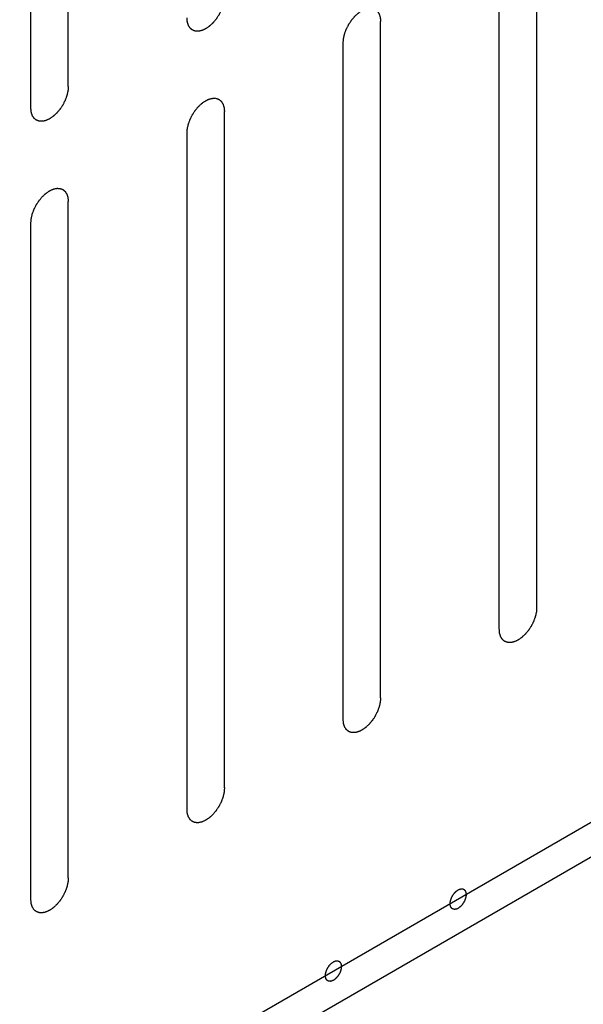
# Model space of a CAD drawing. Header units: inches. Extents: x 5 to 265, y 5 to 171.
# Tile 154 of 212: x 197.131 to 197.93, y 137.706 to 139.102. Entities that reach past the tile are written whole.
import ezdxf

# ---------------------------------------------------------------- set-up
doc = ezdxf.new("R2010")
doc.units = ezdxf.units.IN
doc.header["$LTSCALE"] = 14.96
doc.header["$MEASUREMENT"] = 0
doc.layers.get('0').update_dxf_attribs({"linetype": 'CONTINUOUS'})

msp = doc.modelspace()

# ---------------------------------------------------------------- linework, layer by layer
at = {"color": 7, "linetype": 'Continuous'}
for p, q in [((196.3458, 137.043), (201.8091, 140.1972)), ((196.3883, 137.0185), (201.8516, 140.1727)), ((197.1999, 139.0078), (197.1999, 139.9672)), ((197.1469, 138.9772), (197.1469, 139.9366)), ((197.8639, 138.2684), (197.8639, 139.2278)), ((197.8108, 138.2378), (197.8108, 139.1972)), ((197.6425, 138.1407), (197.6425, 139.1)), ((197.5895, 138.11), (197.5895, 139.0694)), ((197.4212, 138.0129), (197.4212, 138.9723)), ((197.3682, 137.9823), (197.3682, 138.9416)), ((197.1999, 137.8851), (197.1999, 138.8445)), ((197.1469, 137.8545), (197.1469, 138.8139))]:
    msp.add_line(p, q, dxfattribs=at)
for points, knots in [([(197.4212, 139.1356), (197.4212, 139.135), (197.4211, 139.134), (197.421, 139.1324), (197.4209, 139.1311), (197.4208, 139.1302), (197.4207, 139.1297), (197.4207, 139.1293), (197.4206, 139.1289), (197.4205, 139.1284), (197.4203, 139.1274), (197.42, 139.126), (197.4196, 139.1247), (197.4194, 139.1237), (197.4193, 139.1232), (197.4192, 139.1227), (197.4191, 139.1223), (197.4189, 139.1218), (197.4185, 139.1208), (197.418, 139.1194), (197.4175, 139.118), (197.4171, 139.117), (197.4169, 139.1165), (197.4168, 139.1161), (197.4166, 139.1157), (197.4163, 139.1151), (197.4158, 139.1141), (197.4151, 139.1127), (197.4144, 139.1114), (197.4139, 139.1104), (197.4137, 139.1098), (197.4135, 139.1094), (197.4132, 139.1091), (197.4129, 139.1085), (197.4123, 139.1077), (197.4114, 139.1064), (197.4106, 139.1051), (197.41, 139.1042), (197.4097, 139.1037), (197.4095, 139.1033), (197.4092, 139.103), (197.4088, 139.1025), (197.4081, 139.1017), (197.4072, 139.1006), (197.4062, 139.0995), (197.4056, 139.0987), (197.4052, 139.0982), (197.4049, 139.0979), (197.4046, 139.0976), (197.4042, 139.0972), (197.4034, 139.0965), (197.4024, 139.0956), (197.4014, 139.0946), (197.4007, 139.0939), (197.4002, 139.0936), (197.3999, 139.0933), (197.3996, 139.093), (197.3992, 139.0927), (197.3984, 139.0922), (197.3973, 139.0915), (197.3962, 139.0907), (197.3955, 139.0902), (197.395, 139.0899), (197.3947, 139.0896), (197.3944, 139.0895), (197.3939, 139.0893), (197.3932, 139.0889), (197.3921, 139.0884), (197.391, 139.0879), (197.3903, 139.0876), (197.3899, 139.0874), (197.3895, 139.0872), (197.3892, 139.0872), (197.3888, 139.0871), (197.3881, 139.0869), (197.3871, 139.0867), (197.386, 139.0864), (197.3853, 139.0863), (197.3849, 139.0862), (197.3846, 139.0861), (197.3843, 139.0861), (197.3839, 139.0861), (197.3833, 139.0862), (197.3823, 139.0862), (197.3814, 139.0862), (197.3807, 139.0863), (197.3803, 139.0863), (197.38, 139.0863), (197.3798, 139.0864), (197.3794, 139.0865), (197.3788, 139.0867), (197.378, 139.087), (197.3771, 139.0873), (197.3765, 139.0876), (197.3762, 139.0877), (197.3759, 139.0878), (197.3757, 139.088), (197.3755, 139.0882), (197.375, 139.0886), (197.3743, 139.0891), (197.3736, 139.0897), (197.3731, 139.0901), (197.3729, 139.0903), (197.3726, 139.0905), (197.3725, 139.0907), (197.3723, 139.0911), (197.3719, 139.0916), (197.3714, 139.0924), (197.3709, 139.0932), (197.3706, 139.0938), (197.3704, 139.0941), (197.3702, 139.0943), (197.3701, 139.0947), (197.37, 139.0951), (197.3698, 139.0958), (197.3695, 139.0968), (197.3691, 139.0978), (197.3689, 139.0985), (197.3688, 139.0989), (197.3687, 139.0992), (197.3687, 139.0996), (197.3686, 139.1), (197.3686, 139.1009), (197.3684, 139.1021), (197.3683, 139.1035), (197.3682, 139.1045), (197.3682, 139.1049)], [0, 0, 0, 0, 0.015625, 0.03125, 0.046875, 0.054688, 0.058594, 0.0625, 0.066406, 0.070312, 0.078125, 0.09375, 0.109375, 0.117188, 0.121094, 0.125, 0.128906, 0.132812, 0.140625, 0.15625, 0.171875, 0.179688, 0.183594, 0.1875, 0.191406, 0.195312, 0.203125, 0.21875, 0.234375, 0.242188, 0.246094, 0.25, 0.253906, 0.257812, 0.265625, 0.28125, 0.296875, 0.304688, 0.308594, 0.3125, 0.316406, 0.320312, 0.328125, 0.34375, 0.359375, 0.367188, 0.371094, 0.375, 0.378906, 0.382812, 0.390625, 0.40625, 0.421875, 0.429688, 0.433594, 0.4375, 0.441406, 0.445312, 0.453125, 0.46875, 0.484375, 0.492188, 0.496094, 0.5, 0.503906, 0.507812, 0.515625, 0.53125, 0.546875, 0.554688, 0.558594, 0.5625, 0.566406, 0.570312, 0.578125, 0.59375, 0.609375, 0.617188, 0.621094, 0.625, 0.628906, 0.632812, 0.640625, 0.65625, 0.671875, 0.679688, 0.683594, 0.6875, 0.691406, 0.695312, 0.703125, 0.71875, 0.734375, 0.742188, 0.746094, 0.75, 0.753906, 0.757812, 0.765625, 0.78125, 0.796875, 0.804688, 0.808594, 0.8125, 0.816406, 0.820312, 0.828125, 0.84375, 0.859375, 0.867188, 0.871094, 0.875, 0.878906, 0.882812, 0.890625, 0.90625, 0.921875, 0.929688, 0.933594, 0.9375, 0.941406, 0.945312, 0.953125, 0.96875, 0.984375, 1, 1, 1, 1]), ([(197.5895, 139.0694), (197.5895, 139.0699), (197.5896, 139.071), (197.5898, 139.0725), (197.5899, 139.0738), (197.5899, 139.0748), (197.59, 139.0753), (197.59, 139.0757), (197.5901, 139.0761), (197.5902, 139.0766), (197.5904, 139.0776), (197.5908, 139.079), (197.5911, 139.0803), (197.5913, 139.0813), (197.5914, 139.0818), (197.5915, 139.0823), (197.5917, 139.0827), (197.5919, 139.0832), (197.5922, 139.0842), (197.5927, 139.0856), (197.5932, 139.087), (197.5936, 139.088), (197.5938, 139.0885), (197.5939, 139.0889), (197.5941, 139.0893), (197.5944, 139.0899), (197.5949, 139.0909), (197.5956, 139.0922), (197.5963, 139.0936), (197.5968, 139.0946), (197.5971, 139.0951), (197.5973, 139.0956), (197.5975, 139.0959), (197.5979, 139.0965), (197.5984, 139.0973), (197.5993, 139.0986), (197.6001, 139.0999), (197.6007, 139.1008), (197.601, 139.1013), (197.6013, 139.1017), (197.6016, 139.102), (197.6019, 139.1025), (197.6026, 139.1033), (197.6035, 139.1044), (197.6045, 139.1055), (197.6052, 139.1063), (197.6055, 139.1068), (197.6058, 139.1071), (197.6061, 139.1074), (197.6065, 139.1078), (197.6073, 139.1085), (197.6083, 139.1094), (197.6093, 139.1104), (197.6101, 139.1111), (197.6105, 139.1114), (197.6108, 139.1117), (197.6111, 139.1119), (197.6115, 139.1123), (197.6123, 139.1128), (197.6134, 139.1135), (197.6145, 139.1143), (197.6153, 139.1148), (197.6157, 139.1151), (197.616, 139.1154), (197.6163, 139.1155), (197.6168, 139.1157), (197.6175, 139.1161), (197.6186, 139.1166), (197.6197, 139.117), (197.6204, 139.1174), (197.6208, 139.1176), (197.6212, 139.1178), (197.6215, 139.1178), (197.6219, 139.1179), (197.6226, 139.1181), (197.6236, 139.1183), (197.6247, 139.1185), (197.6254, 139.1187), (197.6258, 139.1188), (197.6261, 139.1189), (197.6264, 139.1189), (197.6268, 139.1189), (197.6275, 139.1188), (197.6284, 139.1188), (197.6294, 139.1188), (197.63, 139.1187), (197.6304, 139.1187), (197.6307, 139.1187), (197.6309, 139.1186), (197.6313, 139.1185), (197.6319, 139.1183), (197.6327, 139.118), (197.6336, 139.1176), (197.6342, 139.1174), (197.6345, 139.1173), (197.6348, 139.1172), (197.635, 139.117), (197.6353, 139.1168), (197.6357, 139.1164), (197.6364, 139.1159), (197.6371, 139.1153), (197.6376, 139.1149), (197.6378, 139.1147), (197.6381, 139.1145), (197.6382, 139.1142), (197.6384, 139.1139), (197.6388, 139.1134), (197.6393, 139.1126), (197.6398, 139.1118), (197.6401, 139.1112), (197.6403, 139.1109), (197.6405, 139.1107), (197.6406, 139.1103), (197.6407, 139.1099), (197.6409, 139.1092), (197.6413, 139.1082), (197.6416, 139.1072), (197.6418, 139.1065), (197.6419, 139.1061), (197.642, 139.1058), (197.642, 139.1054), (197.6421, 139.105), (197.6422, 139.1041), (197.6423, 139.1029), (197.6424, 139.1015), (197.6425, 139.1005), (197.6425, 139.1)], [0, 0, 0, 0, 0.015625, 0.03125, 0.046875, 0.054688, 0.058594, 0.0625, 0.066406, 0.070312, 0.078125, 0.09375, 0.109375, 0.117188, 0.121094, 0.125, 0.128906, 0.132812, 0.140625, 0.15625, 0.171875, 0.179688, 0.183594, 0.1875, 0.191406, 0.195312, 0.203125, 0.21875, 0.234375, 0.242188, 0.246094, 0.25, 0.253906, 0.257812, 0.265625, 0.28125, 0.296875, 0.304688, 0.308594, 0.3125, 0.316406, 0.320312, 0.328125, 0.34375, 0.359375, 0.367188, 0.371094, 0.375, 0.378906, 0.382812, 0.390625, 0.40625, 0.421875, 0.429688, 0.433594, 0.4375, 0.441406, 0.445312, 0.453125, 0.46875, 0.484375, 0.492188, 0.496094, 0.5, 0.503906, 0.507812, 0.515625, 0.53125, 0.546875, 0.554688, 0.558594, 0.5625, 0.566406, 0.570312, 0.578125, 0.59375, 0.609375, 0.617188, 0.621094, 0.625, 0.628906, 0.632812, 0.640625, 0.65625, 0.671875, 0.679688, 0.683594, 0.6875, 0.691406, 0.695312, 0.703125, 0.71875, 0.734375, 0.742188, 0.746094, 0.75, 0.753906, 0.757812, 0.765625, 0.78125, 0.796875, 0.804688, 0.808594, 0.8125, 0.816406, 0.820312, 0.828125, 0.84375, 0.859375, 0.867188, 0.871094, 0.875, 0.878906, 0.882812, 0.890625, 0.90625, 0.921875, 0.929688, 0.933594, 0.9375, 0.941406, 0.945312, 0.953125, 0.96875, 0.984375, 1, 1, 1, 1]), ([(197.1999, 139.0078), (197.1998, 139.0073), (197.1998, 139.0062), (197.1996, 139.0047), (197.1995, 139.0034), (197.1995, 139.0025), (197.1994, 139.0019), (197.1994, 139.0016), (197.1993, 139.0011), (197.1992, 139.0006), (197.1989, 138.9996), (197.1986, 138.9983), (197.1983, 138.9969), (197.1981, 138.9959), (197.198, 138.9954), (197.1979, 138.995), (197.1977, 138.9945), (197.1975, 138.994), (197.1972, 138.993), (197.1967, 138.9916), (197.1962, 138.9902), (197.1958, 138.9893), (197.1956, 138.9887), (197.1955, 138.9883), (197.1952, 138.9879), (197.195, 138.9873), (197.1945, 138.9864), (197.1938, 138.985), (197.1931, 138.9836), (197.1926, 138.9826), (197.1923, 138.9821), (197.1921, 138.9816), (197.1919, 138.9813), (197.1915, 138.9808), (197.191, 138.9799), (197.1901, 138.9786), (197.1893, 138.9773), (197.1887, 138.9764), (197.1884, 138.9759), (197.1881, 138.9755), (197.1878, 138.9752), (197.1875, 138.9748), (197.1868, 138.974), (197.1858, 138.9728), (197.1849, 138.9717), (197.1842, 138.9709), (197.1838, 138.9704), (197.1836, 138.9701), (197.1833, 138.9698), (197.1828, 138.9694), (197.1821, 138.9688), (197.1811, 138.9678), (197.1801, 138.9668), (197.1793, 138.9662), (197.1789, 138.9658), (197.1786, 138.9655), (197.1783, 138.9653), (197.1778, 138.965), (197.1771, 138.9644), (197.176, 138.9637), (197.1749, 138.9629), (197.1741, 138.9624), (197.1737, 138.9621), (197.1734, 138.9618), (197.1731, 138.9617), (197.1726, 138.9615), (197.1719, 138.9612), (197.1708, 138.9607), (197.1697, 138.9602), (197.169, 138.9598), (197.1685, 138.9596), (197.1682, 138.9594), (197.1679, 138.9594), (197.1675, 138.9593), (197.1668, 138.9591), (197.1657, 138.9589), (197.1647, 138.9587), (197.164, 138.9585), (197.1636, 138.9584), (197.1633, 138.9583), (197.163, 138.9584), (197.1626, 138.9584), (197.1619, 138.9584), (197.161, 138.9584), (197.16, 138.9585), (197.1594, 138.9585), (197.159, 138.9585), (197.1587, 138.9585), (197.1584, 138.9586), (197.1581, 138.9587), (197.1575, 138.9589), (197.1567, 138.9593), (197.1558, 138.9596), (197.1552, 138.9598), (197.1549, 138.9599), (197.1546, 138.96), (197.1544, 138.9602), (197.1541, 138.9604), (197.1537, 138.9608), (197.153, 138.9614), (197.1523, 138.9619), (197.1518, 138.9623), (197.1515, 138.9626), (197.1513, 138.9627), (197.1512, 138.963), (197.151, 138.9633), (197.1506, 138.9638), (197.1501, 138.9646), (197.1496, 138.9655), (197.1492, 138.966), (197.149, 138.9663), (197.1489, 138.9666), (197.1488, 138.9669), (197.1487, 138.9673), (197.1485, 138.968), (197.1481, 138.969), (197.1478, 138.97), (197.1476, 138.9707), (197.1475, 138.9711), (197.1474, 138.9714), (197.1474, 138.9718), (197.1473, 138.9723), (197.1472, 138.9731), (197.1471, 138.9743), (197.147, 138.9757), (197.1469, 138.9767), (197.1469, 138.9772)], [0, 0, 0, 0, 0.015625, 0.03125, 0.046875, 0.054688, 0.058594, 0.0625, 0.066406, 0.070312, 0.078125, 0.09375, 0.109375, 0.117188, 0.121094, 0.125, 0.128906, 0.132812, 0.140625, 0.15625, 0.171875, 0.179688, 0.183594, 0.1875, 0.191406, 0.195312, 0.203125, 0.21875, 0.234375, 0.242188, 0.246094, 0.25, 0.253906, 0.257812, 0.265625, 0.28125, 0.296875, 0.304688, 0.308594, 0.3125, 0.316406, 0.320312, 0.328125, 0.34375, 0.359375, 0.367188, 0.371094, 0.375, 0.378906, 0.382812, 0.390625, 0.40625, 0.421875, 0.429688, 0.433594, 0.4375, 0.441406, 0.445312, 0.453125, 0.46875, 0.484375, 0.492188, 0.496094, 0.5, 0.503906, 0.507812, 0.515625, 0.53125, 0.546875, 0.554688, 0.558594, 0.5625, 0.566406, 0.570312, 0.578125, 0.59375, 0.609375, 0.617188, 0.621094, 0.625, 0.628906, 0.632812, 0.640625, 0.65625, 0.671875, 0.679688, 0.683594, 0.6875, 0.691406, 0.695312, 0.703125, 0.71875, 0.734375, 0.742188, 0.746094, 0.75, 0.753906, 0.757812, 0.765625, 0.78125, 0.796875, 0.804688, 0.808594, 0.8125, 0.816406, 0.820312, 0.828125, 0.84375, 0.859375, 0.867188, 0.871094, 0.875, 0.878906, 0.882812, 0.890625, 0.90625, 0.921875, 0.929688, 0.933594, 0.9375, 0.941406, 0.945312, 0.953125, 0.96875, 0.984375, 1, 1, 1, 1]), ([(197.3682, 138.9416), (197.3682, 138.9422), (197.3683, 138.9432), (197.3684, 138.9448), (197.3685, 138.9461), (197.3686, 138.947), (197.3687, 138.9475), (197.3687, 138.9479), (197.3688, 138.9483), (197.3689, 138.9488), (197.3691, 138.9498), (197.3694, 138.9512), (197.3697, 138.9526), (197.37, 138.9535), (197.3701, 138.9541), (197.3702, 138.9545), (197.3703, 138.9549), (197.3705, 138.9554), (197.3709, 138.9564), (197.3714, 138.9578), (197.3719, 138.9592), (197.3723, 138.9602), (197.3725, 138.9607), (197.3726, 138.9612), (197.3728, 138.9616), (197.3731, 138.9621), (197.3736, 138.9631), (197.3743, 138.9645), (197.375, 138.9658), (197.3755, 138.9668), (197.3757, 138.9674), (197.3759, 138.9678), (197.3762, 138.9682), (197.3765, 138.9687), (197.3771, 138.9696), (197.3779, 138.9708), (197.3788, 138.9721), (197.3794, 138.973), (197.3797, 138.9735), (197.3799, 138.9739), (197.3802, 138.9742), (197.3806, 138.9747), (197.3813, 138.9755), (197.3822, 138.9766), (197.3832, 138.9777), (197.3838, 138.9785), (197.3842, 138.979), (197.3845, 138.9794), (197.3848, 138.9796), (197.3852, 138.98), (197.3859, 138.9807), (197.387, 138.9816), (197.388, 138.9826), (197.3887, 138.9833), (197.3891, 138.9837), (197.3894, 138.984), (197.3898, 138.9842), (197.3902, 138.9845), (197.391, 138.985), (197.3921, 138.9858), (197.3932, 138.9865), (197.3939, 138.9871), (197.3944, 138.9873), (197.3947, 138.9876), (197.395, 138.9877), (197.3954, 138.9879), (197.3962, 138.9883), (197.3973, 138.9888), (197.3983, 138.9893), (197.3991, 138.9896), (197.3995, 138.9898), (197.3998, 138.99), (197.4002, 138.99), (197.4006, 138.9901), (197.4013, 138.9903), (197.4023, 138.9905), (197.4034, 138.9908), (197.4041, 138.9909), (197.4045, 138.991), (197.4048, 138.9911), (197.4051, 138.9911), (197.4055, 138.9911), (197.4061, 138.991), (197.4071, 138.991), (197.408, 138.991), (197.4087, 138.991), (197.4091, 138.9909), (197.4094, 138.991), (197.4096, 138.9908), (197.41, 138.9907), (197.4106, 138.9905), (197.4114, 138.9902), (197.4123, 138.9899), (197.4129, 138.9897), (197.4132, 138.9895), (197.4135, 138.9895), (197.4136, 138.9893), (197.4139, 138.989), (197.4144, 138.9886), (197.4151, 138.9881), (197.4158, 138.9875), (197.4163, 138.9871), (197.4165, 138.9869), (197.4167, 138.9867), (197.4169, 138.9865), (197.4171, 138.9862), (197.4174, 138.9856), (197.418, 138.9848), (197.4185, 138.984), (197.4188, 138.9834), (197.419, 138.9831), (197.4192, 138.9829), (197.4193, 138.9826), (197.4194, 138.9822), (197.4196, 138.9814), (197.4199, 138.9804), (197.4202, 138.9794), (197.4205, 138.9787), (197.4206, 138.9783), (197.4207, 138.978), (197.4207, 138.9777), (197.4208, 138.9772), (197.4208, 138.9763), (197.421, 138.9751), (197.4211, 138.9737), (197.4212, 138.9727), (197.4212, 138.9723)], [0, 0, 0, 0, 0.015625, 0.03125, 0.046875, 0.054688, 0.058594, 0.0625, 0.066406, 0.070312, 0.078125, 0.09375, 0.109375, 0.117188, 0.121094, 0.125, 0.128906, 0.132812, 0.140625, 0.15625, 0.171875, 0.179688, 0.183594, 0.1875, 0.191406, 0.195312, 0.203125, 0.21875, 0.234375, 0.242188, 0.246094, 0.25, 0.253906, 0.257812, 0.265625, 0.28125, 0.296875, 0.304688, 0.308594, 0.3125, 0.316406, 0.320312, 0.328125, 0.34375, 0.359375, 0.367188, 0.371094, 0.375, 0.378906, 0.382812, 0.390625, 0.40625, 0.421875, 0.429688, 0.433594, 0.4375, 0.441406, 0.445312, 0.453125, 0.46875, 0.484375, 0.492188, 0.496094, 0.5, 0.503906, 0.507812, 0.515625, 0.53125, 0.546875, 0.554688, 0.558594, 0.5625, 0.566406, 0.570312, 0.578125, 0.59375, 0.609375, 0.617188, 0.621094, 0.625, 0.628906, 0.632812, 0.640625, 0.65625, 0.671875, 0.679688, 0.683594, 0.6875, 0.691406, 0.695312, 0.703125, 0.71875, 0.734375, 0.742188, 0.746094, 0.75, 0.753906, 0.757812, 0.765625, 0.78125, 0.796875, 0.804688, 0.808594, 0.8125, 0.816406, 0.820312, 0.828125, 0.84375, 0.859375, 0.867188, 0.871094, 0.875, 0.878906, 0.882812, 0.890625, 0.90625, 0.921875, 0.929688, 0.933594, 0.9375, 0.941406, 0.945312, 0.953125, 0.96875, 0.984375, 1, 1, 1, 1]), ([(197.1469, 138.8139), (197.1469, 138.8144), (197.147, 138.8154), (197.1471, 138.817), (197.1472, 138.8183), (197.1473, 138.8192), (197.1473, 138.8197), (197.1473, 138.8201), (197.1475, 138.8205), (197.1476, 138.8211), (197.1478, 138.822), (197.1481, 138.8234), (197.1484, 138.8248), (197.1486, 138.8257), (197.1488, 138.8263), (197.1488, 138.8267), (197.149, 138.8271), (197.1492, 138.8277), (197.1496, 138.8286), (197.1501, 138.83), (197.1506, 138.8314), (197.1509, 138.8324), (197.1511, 138.833), (197.1513, 138.8334), (197.1515, 138.8338), (197.1518, 138.8343), (197.1523, 138.8353), (197.153, 138.8367), (197.1537, 138.8381), (197.1541, 138.839), (197.1544, 138.8396), (197.1546, 138.84), (197.1549, 138.8404), (197.1552, 138.8409), (197.1558, 138.8418), (197.1566, 138.8431), (197.1575, 138.8443), (197.158, 138.8452), (197.1584, 138.8457), (197.1586, 138.8461), (197.1589, 138.8464), (197.1593, 138.8469), (197.16, 138.8477), (197.1609, 138.8488), (197.1619, 138.85), (197.1625, 138.8508), (197.1629, 138.8512), (197.1632, 138.8516), (197.1635, 138.8518), (197.1639, 138.8522), (197.1646, 138.8529), (197.1657, 138.8539), (197.1667, 138.8548), (197.1674, 138.8555), (197.1678, 138.8559), (197.1681, 138.8562), (197.1685, 138.8564), (197.1689, 138.8567), (197.1697, 138.8572), (197.1708, 138.858), (197.1718, 138.8587), (197.1726, 138.8593), (197.173, 138.8596), (197.1734, 138.8598), (197.1737, 138.8599), (197.1741, 138.8601), (197.1749, 138.8605), (197.1759, 138.861), (197.177, 138.8615), (197.1778, 138.8618), (197.1782, 138.862), (197.1785, 138.8622), (197.1788, 138.8623), (197.1792, 138.8624), (197.18, 138.8625), (197.181, 138.8628), (197.182, 138.863), (197.1828, 138.8632), (197.1832, 138.8632), (197.1835, 138.8633), (197.1838, 138.8633), (197.1841, 138.8633), (197.1848, 138.8633), (197.1858, 138.8632), (197.1867, 138.8632), (197.1874, 138.8632), (197.1878, 138.8632), (197.1881, 138.8632), (197.1883, 138.8631), (197.1886, 138.8629), (197.1892, 138.8627), (197.1901, 138.8624), (197.1909, 138.8621), (197.1915, 138.8619), (197.1919, 138.8617), (197.1921, 138.8617), (197.1923, 138.8615), (197.1926, 138.8613), (197.1931, 138.8609), (197.1938, 138.8603), (197.1944, 138.8597), (197.1949, 138.8593), (197.1952, 138.8591), (197.1954, 138.859), (197.1956, 138.8587), (197.1958, 138.8584), (197.1961, 138.8578), (197.1966, 138.857), (197.1971, 138.8562), (197.1975, 138.8556), (197.1977, 138.8553), (197.1979, 138.8551), (197.1979, 138.8548), (197.1981, 138.8544), (197.1983, 138.8537), (197.1986, 138.8527), (197.1989, 138.8516), (197.1991, 138.8509), (197.1993, 138.8505), (197.1994, 138.8503), (197.1994, 138.8499), (197.1994, 138.8494), (197.1995, 138.8486), (197.1996, 138.8474), (197.1998, 138.8459), (197.1998, 138.845), (197.1999, 138.8445)], [0, 0, 0, 0, 0.015625, 0.03125, 0.046875, 0.054688, 0.058594, 0.0625, 0.066406, 0.070312, 0.078125, 0.09375, 0.109375, 0.117188, 0.121094, 0.125, 0.128906, 0.132812, 0.140625, 0.15625, 0.171875, 0.179688, 0.183594, 0.1875, 0.191406, 0.195312, 0.203125, 0.21875, 0.234375, 0.242188, 0.246094, 0.25, 0.253906, 0.257812, 0.265625, 0.28125, 0.296875, 0.304688, 0.308594, 0.3125, 0.316406, 0.320312, 0.328125, 0.34375, 0.359375, 0.367188, 0.371094, 0.375, 0.378906, 0.382812, 0.390625, 0.40625, 0.421875, 0.429688, 0.433594, 0.4375, 0.441406, 0.445312, 0.453125, 0.46875, 0.484375, 0.492188, 0.496094, 0.5, 0.503906, 0.507812, 0.515625, 0.53125, 0.546875, 0.554688, 0.558594, 0.5625, 0.566406, 0.570312, 0.578125, 0.59375, 0.609375, 0.617188, 0.621094, 0.625, 0.628906, 0.632812, 0.640625, 0.65625, 0.671875, 0.679688, 0.683594, 0.6875, 0.691406, 0.695312, 0.703125, 0.71875, 0.734375, 0.742188, 0.746094, 0.75, 0.753906, 0.757812, 0.765625, 0.78125, 0.796875, 0.804688, 0.808594, 0.8125, 0.816406, 0.820312, 0.828125, 0.84375, 0.859375, 0.867188, 0.871094, 0.875, 0.878906, 0.882812, 0.890625, 0.90625, 0.921875, 0.929688, 0.933594, 0.9375, 0.941406, 0.945312, 0.953125, 0.96875, 0.984375, 1, 1, 1, 1]), ([(197.8639, 138.2684), (197.8638, 138.2679), (197.8637, 138.2669), (197.8636, 138.2653), (197.8635, 138.264), (197.8634, 138.2631), (197.8634, 138.2626), (197.8634, 138.2622), (197.8633, 138.2618), (197.8631, 138.2612), (197.8629, 138.2603), (197.8626, 138.2589), (197.8623, 138.2575), (197.8621, 138.2566), (197.8619, 138.256), (197.8619, 138.2556), (197.8617, 138.2552), (197.8615, 138.2546), (197.8611, 138.2537), (197.8606, 138.2523), (197.8601, 138.2509), (197.8598, 138.2499), (197.8596, 138.2494), (197.8594, 138.2489), (197.8592, 138.2485), (197.8589, 138.248), (197.8585, 138.247), (197.8578, 138.2456), (197.8571, 138.2442), (197.8566, 138.2433), (197.8563, 138.2427), (197.8561, 138.2423), (197.8558, 138.2419), (197.8555, 138.2414), (197.8549, 138.2405), (197.8541, 138.2393), (197.8533, 138.238), (197.8527, 138.2371), (197.8523, 138.2366), (197.8521, 138.2362), (197.8518, 138.2359), (197.8514, 138.2354), (197.8508, 138.2346), (197.8498, 138.2335), (197.8489, 138.2323), (197.8482, 138.2315), (197.8478, 138.2311), (197.8475, 138.2307), (197.8472, 138.2305), (197.8468, 138.2301), (197.8461, 138.2294), (197.8451, 138.2284), (197.844, 138.2275), (197.8433, 138.2268), (197.8429, 138.2264), (197.8426, 138.2261), (197.8423, 138.2259), (197.8418, 138.2256), (197.8411, 138.2251), (197.84, 138.2243), (197.8389, 138.2236), (197.8381, 138.223), (197.8377, 138.2227), (197.8373, 138.2225), (197.837, 138.2224), (197.8366, 138.2222), (197.8358, 138.2218), (197.8348, 138.2213), (197.8337, 138.2208), (197.8329, 138.2205), (197.8325, 138.2203), (197.8322, 138.2201), (197.8319, 138.2201), (197.8315, 138.22), (197.8307, 138.2198), (197.8297, 138.2196), (197.8287, 138.2193), (197.828, 138.2191), (197.8275, 138.2191), (197.8272, 138.219), (197.827, 138.219), (197.8266, 138.219), (197.8259, 138.219), (197.825, 138.2191), (197.824, 138.2191), (197.8233, 138.2191), (197.823, 138.2191), (197.8227, 138.2191), (197.8224, 138.2193), (197.8221, 138.2194), (197.8215, 138.2196), (197.8206, 138.2199), (197.8198, 138.2202), (197.8192, 138.2204), (197.8189, 138.2206), (197.8186, 138.2206), (197.8184, 138.2208), (197.8181, 138.221), (197.8176, 138.2214), (197.8169, 138.222), (197.8163, 138.2226), (197.8158, 138.223), (197.8155, 138.2232), (197.8153, 138.2234), (197.8152, 138.2236), (197.8149, 138.2239), (197.8146, 138.2245), (197.8141, 138.2253), (197.8136, 138.2261), (197.8132, 138.2267), (197.813, 138.227), (197.8128, 138.2272), (197.8128, 138.2275), (197.8126, 138.2279), (197.8124, 138.2286), (197.8121, 138.2296), (197.8118, 138.2307), (197.8116, 138.2314), (197.8114, 138.2318), (197.8113, 138.2321), (197.8113, 138.2324), (197.8113, 138.2329), (197.8112, 138.2337), (197.8111, 138.2349), (197.811, 138.2364), (197.8109, 138.2373), (197.8108, 138.2378)], [0, 0, 0, 0, 0.015625, 0.03125, 0.046875, 0.054688, 0.058594, 0.0625, 0.066406, 0.070312, 0.078125, 0.09375, 0.109375, 0.117188, 0.121094, 0.125, 0.128906, 0.132812, 0.140625, 0.15625, 0.171875, 0.179688, 0.183594, 0.1875, 0.191406, 0.195312, 0.203125, 0.21875, 0.234375, 0.242188, 0.246094, 0.25, 0.253906, 0.257812, 0.265625, 0.28125, 0.296875, 0.304688, 0.308594, 0.3125, 0.316406, 0.320312, 0.328125, 0.34375, 0.359375, 0.367188, 0.371094, 0.375, 0.378906, 0.382812, 0.390625, 0.40625, 0.421875, 0.429688, 0.433594, 0.4375, 0.441406, 0.445312, 0.453125, 0.46875, 0.484375, 0.492188, 0.496094, 0.5, 0.503906, 0.507812, 0.515625, 0.53125, 0.546875, 0.554688, 0.558594, 0.5625, 0.566406, 0.570312, 0.578125, 0.59375, 0.609375, 0.617188, 0.621094, 0.625, 0.628906, 0.632812, 0.640625, 0.65625, 0.671875, 0.679688, 0.683594, 0.6875, 0.691406, 0.695312, 0.703125, 0.71875, 0.734375, 0.742188, 0.746094, 0.75, 0.753906, 0.757812, 0.765625, 0.78125, 0.796875, 0.804688, 0.808594, 0.8125, 0.816406, 0.820312, 0.828125, 0.84375, 0.859375, 0.867188, 0.871094, 0.875, 0.878906, 0.882812, 0.890625, 0.90625, 0.921875, 0.929688, 0.933594, 0.9375, 0.941406, 0.945312, 0.953125, 0.96875, 0.984375, 1, 1, 1, 1]), ([(197.6425, 138.1407), (197.6425, 138.1401), (197.6424, 138.1391), (197.6423, 138.1375), (197.6422, 138.1362), (197.6421, 138.1353), (197.6421, 138.1348), (197.642, 138.1344), (197.6419, 138.134), (197.6418, 138.1335), (197.6416, 138.1325), (197.6413, 138.1311), (197.641, 138.1298), (197.6408, 138.1288), (197.6406, 138.1282), (197.6406, 138.1278), (197.6404, 138.1274), (197.6402, 138.1269), (197.6398, 138.1259), (197.6393, 138.1245), (197.6388, 138.1231), (197.6385, 138.1221), (197.6383, 138.1216), (197.6381, 138.1212), (197.6379, 138.1207), (197.6376, 138.1202), (197.6371, 138.1192), (197.6364, 138.1178), (197.6357, 138.1165), (197.6353, 138.1155), (197.635, 138.1149), (197.6348, 138.1145), (197.6345, 138.1141), (197.6342, 138.1136), (197.6336, 138.1127), (197.6328, 138.1115), (197.6319, 138.1102), (197.6314, 138.1093), (197.631, 138.1088), (197.6308, 138.1084), (197.6305, 138.1081), (197.6301, 138.1076), (197.6294, 138.1068), (197.6285, 138.1057), (197.6275, 138.1046), (197.6269, 138.1038), (197.6265, 138.1033), (197.6262, 138.1029), (197.6259, 138.1027), (197.6255, 138.1023), (197.6248, 138.1016), (197.6237, 138.1007), (197.6227, 138.0997), (197.622, 138.099), (197.6216, 138.0987), (197.6213, 138.0983), (197.6209, 138.0981), (197.6205, 138.0978), (197.6197, 138.0973), (197.6186, 138.0965), (197.6175, 138.0958), (197.6168, 138.0953), (197.6163, 138.095), (197.616, 138.0947), (197.6157, 138.0946), (197.6153, 138.0944), (197.6145, 138.094), (197.6134, 138.0935), (197.6124, 138.093), (197.6116, 138.0927), (197.6112, 138.0925), (197.6109, 138.0923), (197.6106, 138.0923), (197.6101, 138.0922), (197.6094, 138.092), (197.6084, 138.0918), (197.6074, 138.0915), (197.6066, 138.0914), (197.6062, 138.0913), (197.6059, 138.0912), (197.6056, 138.0912), (197.6052, 138.0912), (197.6046, 138.0913), (197.6036, 138.0913), (197.6027, 138.0913), (197.602, 138.0913), (197.6016, 138.0914), (197.6013, 138.0913), (197.6011, 138.0915), (197.6007, 138.0916), (197.6002, 138.0918), (197.5993, 138.0921), (197.5985, 138.0924), (197.5979, 138.0926), (197.5975, 138.0928), (197.5973, 138.0928), (197.5971, 138.093), (197.5968, 138.0933), (197.5963, 138.0937), (197.5956, 138.0942), (197.5949, 138.0948), (197.5945, 138.0952), (197.5942, 138.0954), (197.594, 138.0956), (197.5938, 138.0958), (197.5936, 138.0962), (197.5933, 138.0967), (197.5928, 138.0975), (197.5923, 138.0983), (197.5919, 138.0989), (197.5917, 138.0992), (197.5915, 138.0994), (197.5914, 138.0998), (197.5913, 138.1002), (197.5911, 138.1009), (197.5908, 138.1019), (197.5905, 138.1029), (197.5902, 138.1036), (197.5901, 138.104), (197.59, 138.1043), (197.59, 138.1047), (197.5899, 138.1051), (197.5899, 138.106), (197.5898, 138.1072), (197.5896, 138.1086), (197.5895, 138.1096), (197.5895, 138.11)], [0, 0, 0, 0, 0.015625, 0.03125, 0.046875, 0.054688, 0.058594, 0.0625, 0.066406, 0.070312, 0.078125, 0.09375, 0.109375, 0.117188, 0.121094, 0.125, 0.128906, 0.132812, 0.140625, 0.15625, 0.171875, 0.179688, 0.183594, 0.1875, 0.191406, 0.195312, 0.203125, 0.21875, 0.234375, 0.242188, 0.246094, 0.25, 0.253906, 0.257812, 0.265625, 0.28125, 0.296875, 0.304688, 0.308594, 0.3125, 0.316406, 0.320312, 0.328125, 0.34375, 0.359375, 0.367188, 0.371094, 0.375, 0.378906, 0.382812, 0.390625, 0.40625, 0.421875, 0.429688, 0.433594, 0.4375, 0.441406, 0.445312, 0.453125, 0.46875, 0.484375, 0.492188, 0.496094, 0.5, 0.503906, 0.507812, 0.515625, 0.53125, 0.546875, 0.554688, 0.558594, 0.5625, 0.566406, 0.570312, 0.578125, 0.59375, 0.609375, 0.617188, 0.621094, 0.625, 0.628906, 0.632812, 0.640625, 0.65625, 0.671875, 0.679688, 0.683594, 0.6875, 0.691406, 0.695312, 0.703125, 0.71875, 0.734375, 0.742188, 0.746094, 0.75, 0.753906, 0.757812, 0.765625, 0.78125, 0.796875, 0.804688, 0.808594, 0.8125, 0.816406, 0.820312, 0.828125, 0.84375, 0.859375, 0.867188, 0.871094, 0.875, 0.878906, 0.882812, 0.890625, 0.90625, 0.921875, 0.929688, 0.933594, 0.9375, 0.941406, 0.945312, 0.953125, 0.96875, 0.984375, 1, 1, 1, 1]), ([(197.4212, 138.0129), (197.4212, 138.0124), (197.4211, 138.0113), (197.421, 138.0098), (197.4209, 138.0085), (197.4208, 138.0075), (197.4207, 138.007), (197.4207, 138.0066), (197.4206, 138.0062), (197.4205, 138.0057), (197.4203, 138.0047), (197.42, 138.0033), (197.4196, 138.002), (197.4194, 138.001), (197.4193, 138.0005), (197.4192, 138.0001), (197.4191, 137.9996), (197.4189, 137.9991), (197.4185, 137.9981), (197.418, 137.9967), (197.4175, 137.9953), (197.4171, 137.9943), (197.4169, 137.9938), (197.4168, 137.9934), (197.4166, 137.993), (197.4163, 137.9924), (197.4158, 137.9914), (197.4151, 137.9901), (197.4144, 137.9887), (197.4139, 137.9877), (197.4137, 137.9872), (197.4135, 137.9867), (197.4132, 137.9864), (197.4129, 137.9859), (197.4123, 137.985), (197.4114, 137.9837), (197.4106, 137.9824), (197.41, 137.9815), (197.4097, 137.981), (197.4095, 137.9806), (197.4092, 137.9803), (197.4088, 137.9798), (197.4081, 137.979), (197.4072, 137.9779), (197.4062, 137.9768), (197.4056, 137.976), (197.4052, 137.9755), (197.4049, 137.9752), (197.4046, 137.9749), (197.4042, 137.9745), (197.4034, 137.9738), (197.4024, 137.9729), (197.4014, 137.9719), (197.4007, 137.9712), (197.4002, 137.9709), (197.3999, 137.9706), (197.3996, 137.9704), (197.3992, 137.97), (197.3984, 137.9695), (197.3973, 137.9688), (197.3962, 137.968), (197.3955, 137.9675), (197.395, 137.9672), (197.3947, 137.9669), (197.3944, 137.9668), (197.3939, 137.9666), (197.3932, 137.9663), (197.3921, 137.9658), (197.391, 137.9653), (197.3903, 137.9649), (197.3899, 137.9647), (197.3895, 137.9645), (197.3892, 137.9645), (197.3888, 137.9644), (197.3881, 137.9642), (197.3871, 137.964), (197.386, 137.9638), (197.3853, 137.9636), (197.3849, 137.9635), (197.3846, 137.9634), (197.3843, 137.9634), (197.3839, 137.9634), (197.3833, 137.9635), (197.3823, 137.9635), (197.3814, 137.9635), (197.3807, 137.9636), (197.3803, 137.9636), (197.38, 137.9636), (197.3798, 137.9637), (197.3794, 137.9638), (197.3788, 137.964), (197.378, 137.9643), (197.3771, 137.9647), (197.3765, 137.9649), (197.3762, 137.965), (197.3759, 137.9651), (197.3757, 137.9653), (197.3755, 137.9655), (197.375, 137.9659), (197.3743, 137.9665), (197.3736, 137.967), (197.3731, 137.9674), (197.3729, 137.9676), (197.3726, 137.9678), (197.3725, 137.9681), (197.3723, 137.9684), (197.3719, 137.9689), (197.3714, 137.9697), (197.3709, 137.9705), (197.3706, 137.9711), (197.3704, 137.9714), (197.3702, 137.9716), (197.3701, 137.972), (197.37, 137.9724), (197.3698, 137.9731), (197.3695, 137.9741), (197.3691, 137.9751), (197.3689, 137.9758), (197.3688, 137.9762), (197.3687, 137.9765), (197.3687, 137.9769), (197.3686, 137.9773), (197.3686, 137.9782), (197.3684, 137.9794), (197.3683, 137.9808), (197.3682, 137.9818), (197.3682, 137.9823)], [0, 0, 0, 0, 0.015625, 0.03125, 0.046875, 0.054688, 0.058594, 0.0625, 0.066406, 0.070312, 0.078125, 0.09375, 0.109375, 0.117188, 0.121094, 0.125, 0.128906, 0.132812, 0.140625, 0.15625, 0.171875, 0.179688, 0.183594, 0.1875, 0.191406, 0.195312, 0.203125, 0.21875, 0.234375, 0.242188, 0.246094, 0.25, 0.253906, 0.257812, 0.265625, 0.28125, 0.296875, 0.304688, 0.308594, 0.3125, 0.316406, 0.320312, 0.328125, 0.34375, 0.359375, 0.367188, 0.371094, 0.375, 0.378906, 0.382812, 0.390625, 0.40625, 0.421875, 0.429688, 0.433594, 0.4375, 0.441406, 0.445312, 0.453125, 0.46875, 0.484375, 0.492188, 0.496094, 0.5, 0.503906, 0.507812, 0.515625, 0.53125, 0.546875, 0.554688, 0.558594, 0.5625, 0.566406, 0.570312, 0.578125, 0.59375, 0.609375, 0.617188, 0.621094, 0.625, 0.628906, 0.632812, 0.640625, 0.65625, 0.671875, 0.679688, 0.683594, 0.6875, 0.691406, 0.695312, 0.703125, 0.71875, 0.734375, 0.742188, 0.746094, 0.75, 0.753906, 0.757812, 0.765625, 0.78125, 0.796875, 0.804688, 0.808594, 0.8125, 0.816406, 0.820312, 0.828125, 0.84375, 0.859375, 0.867188, 0.871094, 0.875, 0.878906, 0.882812, 0.890625, 0.90625, 0.921875, 0.929688, 0.933594, 0.9375, 0.941406, 0.945312, 0.953125, 0.96875, 0.984375, 1, 1, 1, 1]), ([(197.1999, 137.8851), (197.1998, 137.8846), (197.1998, 137.8835), (197.1996, 137.882), (197.1995, 137.8807), (197.1995, 137.8798), (197.1994, 137.8792), (197.1994, 137.8789), (197.1993, 137.8784), (197.1992, 137.8779), (197.1989, 137.8769), (197.1986, 137.8756), (197.1983, 137.8742), (197.1981, 137.8732), (197.198, 137.8727), (197.1979, 137.8723), (197.1977, 137.8719), (197.1975, 137.8713), (197.1972, 137.8703), (197.1967, 137.8689), (197.1962, 137.8675), (197.1958, 137.8666), (197.1956, 137.866), (197.1955, 137.8656), (197.1952, 137.8652), (197.195, 137.8646), (197.1945, 137.8637), (197.1938, 137.8623), (197.1931, 137.8609), (197.1926, 137.8599), (197.1923, 137.8594), (197.1921, 137.859), (197.1919, 137.8586), (197.1915, 137.8581), (197.191, 137.8572), (197.1901, 137.8559), (197.1893, 137.8546), (197.1887, 137.8537), (197.1884, 137.8532), (197.1881, 137.8528), (197.1878, 137.8525), (197.1875, 137.8521), (197.1868, 137.8513), (197.1858, 137.8501), (197.1849, 137.849), (197.1842, 137.8482), (197.1838, 137.8477), (197.1836, 137.8474), (197.1833, 137.8471), (197.1828, 137.8467), (197.1821, 137.8461), (197.1811, 137.8451), (197.1801, 137.8441), (197.1793, 137.8435), (197.1789, 137.8431), (197.1786, 137.8428), (197.1783, 137.8426), (197.1778, 137.8423), (197.1771, 137.8417), (197.176, 137.841), (197.1749, 137.8402), (197.1741, 137.8397), (197.1737, 137.8394), (197.1734, 137.8391), (197.1731, 137.839), (197.1726, 137.8388), (197.1719, 137.8385), (197.1708, 137.838), (197.1697, 137.8375), (197.169, 137.8371), (197.1685, 137.8369), (197.1682, 137.8368), (197.1679, 137.8367), (197.1675, 137.8366), (197.1668, 137.8364), (197.1657, 137.8362), (197.1647, 137.836), (197.164, 137.8358), (197.1636, 137.8357), (197.1633, 137.8356), (197.163, 137.8357), (197.1626, 137.8357), (197.1619, 137.8357), (197.161, 137.8357), (197.16, 137.8358), (197.1594, 137.8358), (197.159, 137.8358), (197.1587, 137.8358), (197.1584, 137.8359), (197.1581, 137.836), (197.1575, 137.8363), (197.1567, 137.8366), (197.1558, 137.8369), (197.1552, 137.8371), (197.1549, 137.8372), (197.1546, 137.8373), (197.1544, 137.8375), (197.1541, 137.8377), (197.1537, 137.8381), (197.153, 137.8387), (197.1523, 137.8392), (197.1518, 137.8396), (197.1515, 137.8399), (197.1513, 137.84), (197.1512, 137.8403), (197.151, 137.8406), (197.1506, 137.8412), (197.1501, 137.842), (197.1496, 137.8428), (197.1492, 137.8433), (197.149, 137.8437), (197.1489, 137.8439), (197.1488, 137.8442), (197.1487, 137.8446), (197.1485, 137.8453), (197.1481, 137.8463), (197.1478, 137.8473), (197.1476, 137.848), (197.1475, 137.8484), (197.1474, 137.8487), (197.1474, 137.8491), (197.1473, 137.8496), (197.1472, 137.8504), (197.1471, 137.8516), (197.147, 137.853), (197.1469, 137.854), (197.1469, 137.8545)], [0, 0, 0, 0, 0.015625, 0.03125, 0.046875, 0.054688, 0.058594, 0.0625, 0.066406, 0.070312, 0.078125, 0.09375, 0.109375, 0.117188, 0.121094, 0.125, 0.128906, 0.132812, 0.140625, 0.15625, 0.171875, 0.179688, 0.183594, 0.1875, 0.191406, 0.195312, 0.203125, 0.21875, 0.234375, 0.242188, 0.246094, 0.25, 0.253906, 0.257812, 0.265625, 0.28125, 0.296875, 0.304688, 0.308594, 0.3125, 0.316406, 0.320312, 0.328125, 0.34375, 0.359375, 0.367188, 0.371094, 0.375, 0.378906, 0.382812, 0.390625, 0.40625, 0.421875, 0.429688, 0.433594, 0.4375, 0.441406, 0.445312, 0.453125, 0.46875, 0.484375, 0.492188, 0.496094, 0.5, 0.503906, 0.507812, 0.515625, 0.53125, 0.546875, 0.554688, 0.558594, 0.5625, 0.566406, 0.570312, 0.578125, 0.59375, 0.609375, 0.617188, 0.621094, 0.625, 0.628906, 0.632812, 0.640625, 0.65625, 0.671875, 0.679688, 0.683594, 0.6875, 0.691406, 0.695312, 0.703125, 0.71875, 0.734375, 0.742188, 0.746094, 0.75, 0.753906, 0.757812, 0.765625, 0.78125, 0.796875, 0.804688, 0.808594, 0.8125, 0.816406, 0.820312, 0.828125, 0.84375, 0.859375, 0.867188, 0.871094, 0.875, 0.878906, 0.882812, 0.890625, 0.90625, 0.921875, 0.929688, 0.933594, 0.9375, 0.941406, 0.945312, 0.953125, 0.96875, 0.984375, 1, 1, 1, 1]), ([(197.7412, 137.8486), (197.7412, 137.849), (197.7413, 137.8497), (197.7413, 137.8504), (197.7414, 137.8509), (197.7414, 137.8512), (197.7415, 137.8516), (197.7416, 137.852), (197.7417, 137.8526), (197.7419, 137.8533), (197.742, 137.854), (197.7423, 137.8547), (197.7425, 137.8554), (197.7428, 137.8562), (197.743, 137.8569), (197.7434, 137.8576), (197.7438, 137.8583), (197.7441, 137.859), (197.7445, 137.8597), (197.7449, 137.8603), (197.7453, 137.861), (197.7458, 137.8617), (197.7462, 137.8623), (197.7467, 137.8629), (197.7472, 137.8635), (197.7477, 137.864), (197.7481, 137.8647), (197.7487, 137.8651), (197.7492, 137.8656), (197.7496, 137.866), (197.75, 137.8663), (197.7502, 137.8666), (197.7505, 137.8668), (197.7509, 137.8671), (197.7516, 137.8675), (197.7521, 137.8679), (197.7525, 137.8681)], [0, 0, 0, 0, 0.0625, 0.09375, 0.109375, 0.125, 0.140625, 0.15625, 0.1875, 0.21875, 0.25, 0.28125, 0.3125, 0.34375, 0.375, 0.40625, 0.4375, 0.46875, 0.5, 0.53125, 0.5625, 0.59375, 0.625, 0.65625, 0.6875, 0.71875, 0.75, 0.78125, 0.8125, 0.84375, 0.859375, 0.875, 0.890625, 0.90625, 0.9375, 1, 1, 1, 1]), ([(197.7525, 137.8681), (197.7529, 137.8683), (197.7534, 137.8686), (197.754, 137.8689), (197.7544, 137.869), (197.7547, 137.8692), (197.755, 137.8692), (197.7553, 137.8693), (197.7557, 137.8694), (197.7562, 137.8695), (197.7565, 137.8696), (197.7568, 137.8697), (197.757, 137.8696), (197.7574, 137.8696), (197.7578, 137.8696), (197.7582, 137.8696), (197.7585, 137.8696), (197.7588, 137.8696), (197.759, 137.8695), (197.7593, 137.8694), (197.7596, 137.8693), (197.76, 137.8691), (197.7603, 137.869), (197.7605, 137.869), (197.7607, 137.8688), (197.7609, 137.8686), (197.7612, 137.8684), (197.7615, 137.8681), (197.7617, 137.8679), (197.7619, 137.8678), (197.762, 137.8676), (197.7622, 137.8673), (197.7624, 137.867), (197.7626, 137.8666), (197.7628, 137.8663), (197.7629, 137.8662), (197.763, 137.8659), (197.7631, 137.8655), (197.7633, 137.8651), (197.7634, 137.8647), (197.7635, 137.8643), (197.7636, 137.8641), (197.7636, 137.8638), (197.7636, 137.8634), (197.7637, 137.8626), (197.7638, 137.862), (197.7638, 137.8616)], [0, 0, 0, 0, 0.0625, 0.09375, 0.109375, 0.125, 0.140625, 0.15625, 0.1875, 0.21875, 0.234375, 0.25, 0.265625, 0.28125, 0.3125, 0.34375, 0.359375, 0.375, 0.390625, 0.40625, 0.4375, 0.46875, 0.484375, 0.5, 0.515625, 0.53125, 0.5625, 0.59375, 0.609375, 0.625, 0.640625, 0.65625, 0.6875, 0.71875, 0.734375, 0.75, 0.765625, 0.78125, 0.8125, 0.84375, 0.859375, 0.875, 0.890625, 0.90625, 0.9375, 1, 1, 1, 1]), ([(197.7525, 137.842), (197.7521, 137.8419), (197.7516, 137.8416), (197.7509, 137.8413), (197.7506, 137.8411), (197.7503, 137.841), (197.75, 137.8409), (197.7497, 137.8409), (197.7492, 137.8408), (197.7488, 137.8407), (197.7484, 137.8406), (197.7482, 137.8405), (197.7479, 137.8405), (197.7476, 137.8405), (197.7472, 137.8406), (197.7468, 137.8406), (197.7465, 137.8406), (197.7462, 137.8406), (197.746, 137.8407), (197.7457, 137.8408), (197.7454, 137.8409), (197.745, 137.841), (197.7447, 137.8412), (197.7445, 137.8412), (197.7443, 137.8414), (197.7441, 137.8416), (197.7438, 137.8418), (197.7435, 137.842), (197.7433, 137.8422), (197.7431, 137.8424), (197.743, 137.8426), (197.7428, 137.8429), (197.7426, 137.8432), (197.7423, 137.8436), (197.7422, 137.8438), (197.742, 137.844), (197.742, 137.8443), (197.7419, 137.8446), (197.7417, 137.8451), (197.7416, 137.8455), (197.7415, 137.8458), (197.7414, 137.8461), (197.7414, 137.8464), (197.7413, 137.8468), (197.7413, 137.8475), (197.7412, 137.8481), (197.7412, 137.8486)], [0, 0, 0, 0, 0.0625, 0.09375, 0.109375, 0.125, 0.140625, 0.15625, 0.1875, 0.21875, 0.234375, 0.25, 0.265625, 0.28125, 0.3125, 0.34375, 0.359375, 0.375, 0.390625, 0.40625, 0.4375, 0.46875, 0.484375, 0.5, 0.515625, 0.53125, 0.5625, 0.59375, 0.609375, 0.625, 0.640625, 0.65625, 0.6875, 0.71875, 0.734375, 0.75, 0.765625, 0.78125, 0.8125, 0.84375, 0.859375, 0.875, 0.890625, 0.90625, 0.9375, 1, 1, 1, 1]), ([(197.7638, 137.8616), (197.7638, 137.8612), (197.7637, 137.8605), (197.7637, 137.8597), (197.7636, 137.8593), (197.7636, 137.859), (197.7635, 137.8586), (197.7634, 137.8581), (197.7633, 137.8575), (197.7631, 137.8568), (197.763, 137.8561), (197.7627, 137.8554), (197.7624, 137.8547), (197.7622, 137.854), (197.7619, 137.8533), (197.7615, 137.8526), (197.7612, 137.8519), (197.7608, 137.8512), (197.7605, 137.8504), (197.7601, 137.8498), (197.7596, 137.8492), (197.7592, 137.8485), (197.7588, 137.8478), (197.7583, 137.8473), (197.7578, 137.8467), (197.7573, 137.8461), (197.7569, 137.8455), (197.7563, 137.845), (197.7558, 137.8446), (197.7553, 137.8441), (197.755, 137.8438), (197.7547, 137.8436), (197.7544, 137.8434), (197.7541, 137.8431), (197.7534, 137.8427), (197.7529, 137.8423), (197.7525, 137.842)], [0, 0, 0, 0, 0.0625, 0.09375, 0.109375, 0.125, 0.140625, 0.15625, 0.1875, 0.21875, 0.25, 0.28125, 0.3125, 0.34375, 0.375, 0.40625, 0.4375, 0.46875, 0.5, 0.53125, 0.5625, 0.59375, 0.625, 0.65625, 0.6875, 0.71875, 0.75, 0.78125, 0.8125, 0.84375, 0.859375, 0.875, 0.890625, 0.90625, 0.9375, 1, 1, 1, 1]), ([(197.5644, 137.7465), (197.5644, 137.7469), (197.5645, 137.7476), (197.5646, 137.7484), (197.5646, 137.7488), (197.5646, 137.7491), (197.5647, 137.7495), (197.5648, 137.75), (197.5649, 137.7506), (197.5651, 137.7513), (197.5652, 137.752), (197.5655, 137.7527), (197.5658, 137.7534), (197.566, 137.7541), (197.5663, 137.7548), (197.5667, 137.7555), (197.567, 137.7562), (197.5674, 137.7569), (197.5677, 137.7577), (197.5681, 137.7583), (197.5686, 137.7589), (197.569, 137.7596), (197.5694, 137.7603), (197.5699, 137.7608), (197.5704, 137.7614), (197.5709, 137.762), (197.5714, 137.7626), (197.5719, 137.7631), (197.5724, 137.7636), (197.5729, 137.764), (197.5732, 137.7643), (197.5735, 137.7646), (197.5738, 137.7647), (197.5741, 137.765), (197.5748, 137.7654), (197.5753, 137.7658), (197.5757, 137.7661)], [0, 0, 0, 0, 0.0625, 0.09375, 0.109375, 0.125, 0.140625, 0.15625, 0.1875, 0.21875, 0.25, 0.28125, 0.3125, 0.34375, 0.375, 0.40625, 0.4375, 0.46875, 0.5, 0.53125, 0.5625, 0.59375, 0.625, 0.65625, 0.6875, 0.71875, 0.75, 0.78125, 0.8125, 0.84375, 0.859375, 0.875, 0.890625, 0.90625, 0.9375, 1, 1, 1, 1]), ([(197.5757, 137.7661), (197.5761, 137.7663), (197.5766, 137.7665), (197.5773, 137.7668), (197.5776, 137.767), (197.5779, 137.7671), (197.5782, 137.7672), (197.5785, 137.7673), (197.579, 137.7673), (197.5794, 137.7675), (197.5798, 137.7675), (197.58, 137.7676), (197.5803, 137.7676), (197.5806, 137.7676), (197.581, 137.7676), (197.5814, 137.7675), (197.5817, 137.7675), (197.582, 137.7675), (197.5822, 137.7674), (197.5825, 137.7673), (197.5828, 137.7672), (197.5832, 137.7671), (197.5835, 137.767), (197.5837, 137.7669), (197.5839, 137.7667), (197.5841, 137.7665), (197.5844, 137.7663), (197.5847, 137.7661), (197.5849, 137.7659), (197.5851, 137.7657), (197.5852, 137.7655), (197.5854, 137.7652), (197.5856, 137.7649), (197.5859, 137.7646), (197.586, 137.7643), (197.5862, 137.7641), (197.5862, 137.7638), (197.5863, 137.7635), (197.5865, 137.763), (197.5866, 137.7626), (197.5867, 137.7623), (197.5868, 137.762), (197.5868, 137.7617), (197.5869, 137.7613), (197.5869, 137.7606), (197.587, 137.76), (197.587, 137.7596)], [0, 0, 0, 0, 0.0625, 0.09375, 0.109375, 0.125, 0.140625, 0.15625, 0.1875, 0.21875, 0.234375, 0.25, 0.265625, 0.28125, 0.3125, 0.34375, 0.359375, 0.375, 0.390625, 0.40625, 0.4375, 0.46875, 0.484375, 0.5, 0.515625, 0.53125, 0.5625, 0.59375, 0.609375, 0.625, 0.640625, 0.65625, 0.6875, 0.71875, 0.734375, 0.75, 0.765625, 0.78125, 0.8125, 0.84375, 0.859375, 0.875, 0.890625, 0.90625, 0.9375, 1, 1, 1, 1]), ([(197.587, 137.7596), (197.587, 137.7591), (197.5869, 137.7584), (197.5869, 137.7577), (197.5868, 137.7572), (197.5868, 137.7569), (197.5867, 137.7565), (197.5866, 137.7561), (197.5865, 137.7555), (197.5863, 137.7548), (197.5862, 137.7541), (197.5859, 137.7534), (197.5857, 137.7527), (197.5854, 137.7519), (197.5852, 137.7512), (197.5848, 137.7505), (197.5844, 137.7498), (197.5841, 137.7491), (197.5837, 137.7484), (197.5833, 137.7478), (197.5829, 137.7471), (197.5824, 137.7465), (197.582, 137.7458), (197.5815, 137.7452), (197.581, 137.7446), (197.5805, 137.7441), (197.5801, 137.7434), (197.5795, 137.743), (197.579, 137.7425), (197.5786, 137.7421), (197.5782, 137.7418), (197.578, 137.7415), (197.5777, 137.7413), (197.5773, 137.7411), (197.5766, 137.7406), (197.5761, 137.7402), (197.5757, 137.74)], [0, 0, 0, 0, 0.0625, 0.09375, 0.109375, 0.125, 0.140625, 0.15625, 0.1875, 0.21875, 0.25, 0.28125, 0.3125, 0.34375, 0.375, 0.40625, 0.4375, 0.46875, 0.5, 0.53125, 0.5625, 0.59375, 0.625, 0.65625, 0.6875, 0.71875, 0.75, 0.78125, 0.8125, 0.84375, 0.859375, 0.875, 0.890625, 0.90625, 0.9375, 1, 1, 1, 1]), ([(197.5757, 137.74), (197.5753, 137.7398), (197.5748, 137.7395), (197.5742, 137.7392), (197.5738, 137.7391), (197.5735, 137.7389), (197.5733, 137.7389), (197.5729, 137.7388), (197.5725, 137.7387), (197.572, 137.7386), (197.5717, 137.7385), (197.5714, 137.7384), (197.5712, 137.7385), (197.5708, 137.7385), (197.5704, 137.7385), (197.57, 137.7385), (197.5697, 137.7385), (197.5694, 137.7385), (197.5692, 137.7386), (197.5689, 137.7387), (197.5686, 137.7388), (197.5682, 137.739), (197.5679, 137.7391), (197.5677, 137.7391), (197.5675, 137.7393), (197.5673, 137.7395), (197.567, 137.7397), (197.5667, 137.74), (197.5665, 137.7402), (197.5663, 137.7403), (197.5662, 137.7405), (197.566, 137.7408), (197.5658, 137.7412), (197.5656, 137.7415), (197.5654, 137.7418), (197.5653, 137.742), (197.5652, 137.7422), (197.5651, 137.7426), (197.5649, 137.743), (197.5648, 137.7434), (197.5647, 137.7438), (197.5646, 137.744), (197.5646, 137.7443), (197.5646, 137.7448), (197.5645, 137.7455), (197.5644, 137.7461), (197.5644, 137.7465)], [0, 0, 0, 0, 0.0625, 0.09375, 0.109375, 0.125, 0.140625, 0.15625, 0.1875, 0.21875, 0.234375, 0.25, 0.265625, 0.28125, 0.3125, 0.34375, 0.359375, 0.375, 0.390625, 0.40625, 0.4375, 0.46875, 0.484375, 0.5, 0.515625, 0.53125, 0.5625, 0.59375, 0.609375, 0.625, 0.640625, 0.65625, 0.6875, 0.71875, 0.734375, 0.75, 0.765625, 0.78125, 0.8125, 0.84375, 0.859375, 0.875, 0.890625, 0.90625, 0.9375, 1, 1, 1, 1])]:
    msp.add_open_spline(points, degree=3, knots=knots, dxfattribs=at)

doc.saveas('drawing.dxf')
